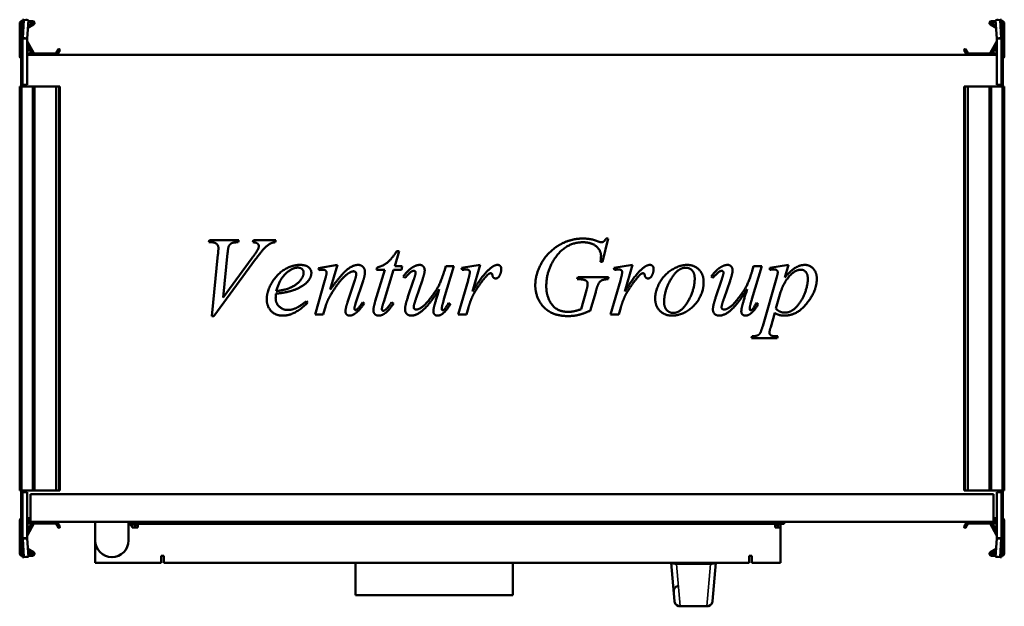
# Model space of a CAD drawing. Header units: millimetres. Extents: x 154 to 686, y 139 to 455.
import ezdxf

# ---------------------------------------------------------------- set-up
doc = ezdxf.new("R2010")
doc.units = ezdxf.units.MM
doc.header["$LTSCALE"] = 2
doc.layers.add('Widoczne (ISO)', color=7, linetype='Continuous', lineweight=50)
doc.layers.add('Widoczne wąskie (ISO)', color=7, linetype='Continuous', lineweight=35)

msp = doc.modelspace()

# ---------------------------------------------------------------- linework, layer by layer
at = {"layer": 'Widoczne (ISO)'}
for p, q in [((154.2, 435.46), (154.2, 453.26)), ((155, 441.66), (155, 453.66)), ((155, 453.66), (155.8, 453.66)), ((155.4, 454.46), (155.8, 454.46)), ((155.8, 455.2), (155.8, 445.2)), ((155.81, 455.24), (156.42, 455.22)), ((156.42, 455.22), (155.81, 445.32)), ((156.42, 455.22), (158.91, 455.07)), ((157.51, 455.16), (158.3, 455.16)), ((158.3, 455.16), (158.3, 455.12)), ((158.3, 445.16), (158.91, 455.07)), ((161.7, 452.59), (158.65, 450.83)), ((158.71, 451.79), (161.3, 453.28)), ((161.2, 453.66), (158.82, 453.66)), ((158.87, 454.46), (161.2, 454.46)), ((678.3, 452.59), (681.35, 450.83)), ((681.29, 451.79), (678.7, 453.28)), ((681.13, 454.46), (678.8, 454.46)), ((678.8, 453.66), (681.18, 453.66)), ((683.58, 455.22), (681.09, 455.07)), ((681.09, 455.07), (681.7, 445.16)), ((681.7, 455.16), (681.7, 455.12)), ((681.7, 455.16), (682.49, 455.16)), ((683.58, 455.22), (684.19, 455.24)), ((684.19, 445.32), (683.58, 455.22)), ((684.2, 445.2), (684.2, 455.2)), ((684.6, 454.46), (684.2, 454.46)), ((685, 453.66), (684.2, 453.66)), ((685, 453.66), (685, 441.66)), ((685.8, 435.46), (685.8, 453.26)), ((155, 441.16), (155, 441.66)), ((155.8, 445.08), (155.8, 445.2)), ((157.2, 445.08), (155.8, 445.08)), ((155.8, 445.08), (155.8, 420.16)), ((155.81, 445.32), (157.2, 445.23)), ((157.2, 445.23), (158.3, 445.16)), ((158.3, 445.08), (157.2, 445.08)), ((158.3, 445.08), (158.3, 445.12)), ((158.3, 420.17), (158.3, 445.08)), ((161.19, 436.76), (158.3, 441.76)), ((158.33, 443.31), (161.88, 437.16)), ((681.67, 443.31), (678.12, 437.16)), ((678.81, 436.76), (681.7, 441.76)), ((681.7, 445.16), (682.8, 445.23)), ((681.7, 445.08), (681.7, 445.12)), ((682.8, 445.08), (681.7, 445.08)), ((681.7, 445.08), (681.7, 420.17)), ((682.8, 445.23), (684.19, 445.32)), ((684.2, 445.08), (682.8, 445.08)), ((684.2, 445.08), (684.2, 445.2)), ((684.2, 420.16), (684.2, 445.08)), ((685, 441.66), (685, 441.16)), ((155, 438.95), (155, 441.16)), ((155, 441.16), (155.8, 441.16)), ((155.8, 441.15), (155, 438.95)), ((155, 438.07), (155, 438.95)), ((155, 438.07), (155.35, 437.94)), ((155, 436.86), (155, 436.26)), ((155, 436.26), (155.14, 436.26)), ((155, 434.26), (155, 436.26)), ((155.22, 437.06), (155.2, 437.06)), ((158.3, 438.66), (159.4, 438.66)), ((159.4, 437.06), (158.3, 437.06)), ((158.3, 436.26), (681.7, 436.26)), ((162.06, 437.06), (173.78, 437.06)), ((173.95, 437.16), (175.18, 439.28)), ((175.87, 438.88), (174.64, 436.76)), ((175.45, 439.36), (175.8, 439.16)), ((664.13, 438.88), (665.36, 436.76)), ((664.55, 439.36), (664.2, 439.16)), ((666.05, 437.16), (664.82, 439.28)), ((677.94, 437.06), (666.22, 437.06)), ((681.7, 438.66), (680.6, 438.66)), ((680.6, 437.06), (681.7, 437.06)), ((685, 441.16), (684.2, 441.16)), ((684.2, 441.15), (685, 438.95)), ((685, 438.07), (684.65, 437.94)), ((684.78, 437.06), (684.8, 437.06)), ((684.86, 436.26), (685, 436.26)), ((685, 441.16), (685, 438.95)), ((685, 438.95), (685, 438.07)), ((685, 436.86), (685, 436.26)), ((685, 436.26), (685, 434.26)), ((155, 428.09), (155, 434.26)), ((685, 434.26), (685, 428.09)), ((155, 422.98), (155, 428.09)), ((685, 428.09), (685, 422.98)), ((155, 420.66), (155, 422.98)), ((155, 420.16), (155, 420.66)), ((155, 420.66), (155.8, 420.66)), ((155, 420.16), (155, 419.26)), ((155, 420.16), (155.8, 420.16)), ((155.8, 420.16), (157.5, 420.16)), ((157.5, 420.17), (157.5, 420.16)), ((158.3, 420.17), (157.5, 420.17)), ((157.5, 420.16), (157.5, 419.26)), ((682.5, 420.17), (681.7, 420.17)), ((682.5, 420.16), (682.5, 420.17)), ((682.5, 419.26), (682.5, 420.16)), ((682.5, 420.16), (684.2, 420.16)), ((685, 420.66), (684.2, 420.66)), ((685, 420.16), (684.2, 420.16)), ((685, 422.98), (685, 420.66)), ((685, 420.66), (685, 420.16)), ((685, 419.26), (685, 420.16)), ((155.4, 419.26), (154.2, 419.26)), ((154.2, 419.26), (154.2, 201.26)), ((155.4, 419.26), (161.2, 419.26)), ((162.2, 419.26), (161.2, 419.26)), ((162.2, 419.26), (173.78, 419.26)), ((162.2, 419.26), (162.2, 201.26)), ((173.78, 419.26), (173.95, 419.26)), ((173.95, 419.26), (175.18, 419.26)), ((175.45, 419.26), (175.18, 419.26)), ((175.45, 419.26), (175.8, 419.26)), ((175.9, 419.26), (175.8, 419.26)), ((175.9, 419.26), (175.9, 201.26)), ((664.1, 419.26), (664.2, 419.26)), ((664.1, 201.26), (664.1, 419.26)), ((664.55, 419.26), (664.2, 419.26)), ((664.55, 419.26), (664.82, 419.26)), ((666.05, 419.26), (664.82, 419.26)), ((666.22, 419.26), (666.05, 419.26)), ((677.8, 419.26), (666.22, 419.26)), ((677.8, 419.26), (678.8, 419.26)), ((677.8, 201.26), (677.8, 419.26)), ((684.6, 419.26), (678.8, 419.26)), ((684.6, 419.26), (685.8, 419.26)), ((685.8, 201.26), (685.8, 419.26)), ((256.32, 335.17), (256.62, 336.25)), ((257.4, 335.17), (256.32, 335.17)), ((256.62, 336.25), (272.43, 336.25)), ((272.43, 336.25), (272.11, 335.17)), ((280.11, 335.17), (280.47, 336.25)), ((280.47, 336.25), (292.47, 336.25)), ((292.47, 336.25), (292.17, 335.17)), ((471.85, 337.17), (468.87, 324.55)), ((470.77, 337.17), (471.85, 337.17)), ((359.07, 330.31), (356.68, 322.27)), ((357.76, 330.31), (359.07, 330.31)), ((257.96, 295.34), (261.26, 328.64)), ((281.55, 325.96), (259.04, 295.34)), ((266.45, 329.23), (264.07, 305.37)), ((264.07, 305.37), (279.69, 326.68)), ((468.87, 324.55), (467.79, 324.55)), ((315.57, 321.12), (325.74, 322.95)), ((315.83, 320.04), (315.57, 321.12)), ((316.91, 320.21), (315.83, 320.04)), ((325.74, 322.95), (321.91, 309.65)), ((346.19, 303.31), (351.36, 320.37)), ((346.85, 320.37), (347.14, 321.55)), ((351.36, 320.37), (346.85, 320.37)), ((356.09, 320.37), (350.74, 303.02)), ((360.28, 320.37), (356.09, 320.37)), ((356.68, 322.27), (360.77, 322.27)), ((360.77, 322.27), (360.28, 320.37)), ((388.68, 322.27), (383.28, 304.42)), ((383.51, 319.81), (384.2, 322.27)), ((384.2, 322.27), (388.68, 322.27)), ((392.73, 321.32), (402.83, 322.95)), ((393.12, 320.24), (392.73, 321.32)), ((402.83, 322.95), (398.71, 308.61)), ((474.98, 321.32), (485.08, 322.95)), ((475.38, 320.24), (474.98, 321.32)), ((485.08, 322.95), (480.96, 308.61)), ((554.92, 322.27), (549.53, 304.42)), ((549.75, 319.81), (550.44, 322.27)), ((550.44, 322.27), (554.92, 322.27)), ((559.23, 321.45), (569.3, 322.95)), ((559.23, 320.31), (559.23, 321.45)), ((569.3, 322.95), (567.34, 316.15)), ((313.64, 296.25), (318.97, 314.75)), ((331.23, 302.85), (335.15, 314.72)), ((339.66, 314.42), (335.57, 302.1)), ((362.21, 315.99), (361.29, 316.64)), ((363.81, 305.66), (366.88, 314.78)), ((371.49, 314.36), (368.25, 304.95)), ((391, 296.25), (396.26, 314.59)), ((455.25, 315.21), (455.57, 316.35)), ((456.06, 315.21), (455.25, 315.21)), ((455.57, 316.35), (472.17, 316.35)), ((472.17, 316.35), (471.88, 315.21)), ((473.25, 296.25), (478.51, 314.59)), ((528.45, 315.99), (527.53, 316.64)), ((530.05, 305.66), (533.12, 314.78)), ((537.73, 314.36), (534.49, 304.95)), ((555.34, 289.95), (562.79, 315.8)), ((457.3, 299.03), (460.21, 309.32)), ((309, 303.34), (309.59, 302.49)), ((465.18, 308.31), (462.24, 298.21)), ((565.05, 308.18), (562.53, 299.36)), ((319.49, 301.12), (318.06, 296.25)), ((339.3, 302.69), (340.21, 302.14)), ((355.02, 302.79), (356, 302.07)), ((385.8, 302.46), (386.68, 301.78)), ((396.45, 299.98), (395.51, 296.25)), ((478.71, 299.98), (477.76, 296.25)), ((552.04, 302.46), (552.92, 301.78)), ((259.04, 295.34), (257.96, 295.34)), ((318.06, 296.25), (313.64, 296.25)), ((395.51, 296.25), (391, 296.25)), ((477.76, 296.25), (473.25, 296.25)), ((561.85, 297), (559.66, 289.39)), ((549.33, 283.34), (549.62, 284.42)), ((563.22, 283.34), (549.33, 283.34)), ((563.51, 284.42), (563.22, 283.34)), ((155.4, 201.26), (154.2, 201.26)), ((155, 201.26), (155, 200.36)), ((155, 199.86), (155, 200.36)), ((155, 200.36), (155.8, 200.36)), ((155, 197.53), (155, 199.86)), ((155, 199.86), (155.8, 199.86)), ((155, 192.42), (155, 197.53)), ((155.4, 201.26), (161.2, 201.26)), ((157.5, 200.36), (155.8, 200.36)), ((155.8, 200.36), (155.8, 175.43)), ((157.5, 201.26), (157.5, 200.36)), ((157.5, 200.36), (157.5, 200.35)), ((157.5, 200.35), (158.3, 200.35)), ((158.3, 175.43), (158.3, 200.35)), ((160, 199.26), (680, 199.26)), ((160, 199.26), (160, 184.26)), ((162.2, 201.26), (161.2, 201.26)), ((162.2, 201.26), (173.78, 201.26)), ((173.78, 201.26), (173.95, 201.26)), ((173.95, 201.26), (175.18, 201.26)), ((175.45, 201.26), (175.18, 201.26)), ((175.45, 201.26), (175.8, 201.26)), ((175.9, 201.26), (175.8, 201.26)), ((664.1, 201.26), (664.2, 201.26)), ((664.55, 201.26), (664.2, 201.26)), ((664.55, 201.26), (664.82, 201.26)), ((666.05, 201.26), (664.82, 201.26)), ((666.22, 201.26), (666.05, 201.26)), ((677.8, 201.26), (666.22, 201.26)), ((677.8, 201.26), (678.8, 201.26)), ((684.6, 201.26), (678.8, 201.26)), ((680, 184.26), (680, 199.26)), ((681.7, 200.35), (681.7, 175.43)), ((681.7, 200.35), (682.5, 200.35)), ((682.5, 200.36), (682.5, 201.26)), ((682.5, 200.35), (682.5, 200.36)), ((684.2, 200.36), (682.5, 200.36)), ((685, 200.36), (684.2, 200.36)), ((684.2, 175.43), (684.2, 200.36)), ((685, 199.86), (684.2, 199.86)), ((684.6, 201.26), (685.8, 201.26)), ((685, 200.36), (685, 201.26)), ((685, 200.36), (685, 199.86)), ((685, 199.86), (685, 197.53)), ((685, 197.53), (685, 192.42)), ((155, 186.26), (155, 192.42)), ((685, 192.42), (685, 186.26)), ((155.06, 186.26), (155, 186.26)), ((160, 186.26), (158.3, 186.26)), ((681.7, 186.26), (680, 186.26)), ((685, 186.26), (684.94, 186.26)), ((154.2, 185.06), (154.2, 167.26)), ((155, 185.26), (155.09, 185.26)), ((155, 185.26), (155, 184.26)), ((155.14, 184.26), (155, 184.26)), ((155, 183.66), (155, 184.26)), ((155, 182.45), (155.35, 182.57)), ((155, 181.56), (155, 182.45)), ((155, 179.36), (155, 181.56)), ((155.8, 179.37), (155, 181.56)), ((155.22, 183.46), (155.2, 183.46)), ((160, 186.06), (158.3, 186.06)), ((158.3, 185.26), (160, 185.26)), ((160, 184.26), (158.3, 184.26)), ((161.19, 183.76), (158.3, 178.75)), ((159.4, 183.46), (158.3, 183.46)), ((158.3, 181.86), (159.4, 181.86)), ((158.33, 177.2), (161.88, 183.36)), ((680, 184.26), (160, 184.26)), ((162.06, 183.46), (173.78, 183.46)), ((173.95, 183.36), (175.18, 181.23)), ((175.87, 181.63), (174.64, 183.76)), ((175.45, 181.16), (175.8, 181.36)), ((195, 184.26), (195, 182.26)), ((195, 174.26), (195, 182.26)), ((213, 182.26), (213, 184.26)), ((567, 183.26), (213, 183.26)), ((213, 182.26), (213, 174.26)), ((215, 181.26), (215, 183.26)), ((215, 181.26), (218, 181.26)), ((218, 182.76), (216.5, 182.76)), ((216.5, 182.76), (216.5, 181.26)), ((218, 181.26), (218, 183.26)), ((562, 183.26), (562, 181.26)), ((562, 182.76), (563.5, 182.76)), ((562, 181.26), (565, 181.26)), ((563.5, 181.26), (563.5, 182.76)), ((565, 181.26), (565, 183.26)), ((565, 162.26), (565, 181.26)), ((567, 183.26), (567, 184.26)), ((664.13, 181.63), (665.36, 183.76)), ((664.55, 181.16), (664.2, 181.36)), ((666.05, 183.36), (664.82, 181.23)), ((677.94, 183.46), (666.22, 183.46)), ((681.67, 177.2), (678.12, 183.36)), ((678.81, 183.76), (681.7, 178.75)), ((680, 186.06), (681.7, 186.06)), ((680, 185.26), (681.7, 185.26)), ((681.7, 184.26), (680, 184.26)), ((680.6, 183.46), (681.7, 183.46)), ((681.7, 181.86), (680.6, 181.86)), ((684.2, 179.37), (685, 181.56)), ((685, 182.45), (684.65, 182.57)), ((684.78, 183.46), (684.8, 183.46)), ((685, 184.26), (684.86, 184.26)), ((684.91, 185.26), (685, 185.26)), ((685, 184.26), (685, 185.26)), ((685, 183.66), (685, 184.26)), ((685, 182.45), (685, 181.56)), ((685, 181.56), (685, 179.36)), ((685.8, 185.06), (685.8, 167.26)), ((155, 178.86), (155, 179.36)), ((155, 179.36), (155.8, 179.36)), ((155, 166.86), (155, 178.86)), ((155.8, 175.43), (157.2, 175.43)), ((155.8, 175.43), (155.8, 175.31)), ((157.2, 175.43), (158.3, 175.43)), ((158.3, 175.43), (158.3, 175.39)), ((681.7, 175.43), (681.7, 175.39)), ((681.7, 175.43), (682.8, 175.43)), ((682.8, 175.43), (684.2, 175.43)), ((685, 179.36), (684.2, 179.36)), ((684.2, 175.43), (684.2, 175.31)), ((685, 179.36), (685, 178.86)), ((685, 178.86), (685, 166.86)), ((155.8, 175.31), (155.8, 165.31)), ((157.2, 175.28), (155.81, 175.2)), ((155.81, 175.2), (156.42, 165.29)), ((158.3, 175.35), (157.2, 175.28)), ((158.91, 165.44), (158.3, 175.35)), ((195, 162.26), (195, 174.26)), ((681.7, 175.35), (681.09, 165.44)), ((682.8, 175.28), (681.7, 175.35)), ((684.19, 175.2), (682.8, 175.28)), ((683.58, 165.29), (684.19, 175.2)), ((684.2, 165.31), (684.2, 175.31)), ((155, 166.86), (155.8, 166.86)), ((155.4, 166.06), (155.8, 166.06)), ((156.42, 165.29), (155.81, 165.27)), ((156.42, 165.29), (158.91, 165.44)), ((158.3, 165.36), (157.51, 165.36)), ((158.3, 165.36), (158.3, 165.39)), ((161.7, 167.92), (158.65, 169.68)), ((158.71, 168.72), (161.3, 167.23)), ((161.2, 166.86), (158.82, 166.86)), ((158.87, 166.06), (161.2, 166.06)), ((230.5, 162.26), (230.5, 166.01)), ((230.5, 166.01), (232, 166.01)), ((232, 166.01), (232, 165.26)), ((232, 165.26), (232, 162.26)), ((548, 165.26), (548, 166.01)), ((548, 166.01), (549.5, 166.01)), ((548, 165.26), (548, 162.26)), ((549.5, 166.01), (549.5, 162.26)), ((678.3, 167.92), (681.35, 169.68)), ((681.29, 168.72), (678.7, 167.23)), ((678.8, 166.86), (681.18, 166.86)), ((681.13, 166.06), (678.8, 166.06)), ((683.58, 165.29), (681.09, 165.44)), ((681.7, 165.36), (681.7, 165.39)), ((682.49, 165.36), (681.7, 165.36)), ((684.19, 165.27), (683.58, 165.29)), ((685, 166.86), (684.2, 166.86)), ((684.6, 166.06), (684.2, 166.06)), ((230.5, 162.26), (195, 162.26)), ((232, 162.26), (548, 162.26)), ((335.5, 162.26), (335.5, 144.76)), ((420.5, 162.26), (420.5, 144.76)), ((507.75, 141.48), (505.86, 162.26)), ((530.14, 162.26), (528.25, 141.48)), ((565, 162.26), (549.5, 162.26)), ((420.5, 144.76), (335.5, 144.76)), ((507.3, 146.49), (507.2, 147.61)), ((525.26, 138.76), (510.74, 138.76))]:
    msp.add_line(p, q, dxfattribs=at)
for centre, radius, start, end in [((155.4, 453.26), 1.2, 90, 180), ((161.2, 453.46), 1, 300, 90), ((161.2, 453.46), 0.2, 300, 90), ((678.8, 453.46), 1, 90, 240), ((678.8, 453.46), 0.2, 90, 240), ((684.6, 453.26), 1.2, 0, 90), ((158.5, 443.41), 0.2, 180, 210), ((681.5, 443.41), 0.2, 330, 0), ((155.2, 436.86), 0.2, 90, 180), ((159.4, 437.86), 0.8, 270, 90), ((162.06, 437.26), 1, 210, 270), ((162.06, 437.26), 0.2, 210, 270), ((173.78, 437.26), 0.2, 270, 330), ((173.78, 437.26), 1, 270, 330), ((175.35, 439.18), 0.2, 60, 150), ((175.7, 438.98), 0.2, 330, 60), ((664.3, 438.98), 0.2, 120, 210), ((664.65, 439.18), 0.2, 30, 120), ((666.22, 437.26), 1, 210, 270), ((666.22, 437.26), 0.2, 210, 270), ((677.94, 437.26), 0.2, 270, 330), ((677.94, 437.26), 1, 270, 330), ((680.6, 437.86), 0.8, 90, 270), ((684.8, 436.86), 0.2, 0, 90), ((155.2, 435.46), 1, 180, 258.463), ((684.8, 435.46), 1, 281.537, 0), ((155.2, 185.06), 1, 97.7959, 180), ((155.2, 183.66), 0.2, 180, 270), ((159.4, 182.66), 0.8, 270, 90), ((162.06, 183.26), 1, 90, 150), ((162.06, 183.26), 0.2, 90, 150), ((173.78, 183.26), 1, 30, 90), ((173.78, 183.26), 0.2, 30, 90), ((175.35, 181.33), 0.2, 210, 300), ((175.7, 181.53), 0.2, 300, 30), ((212.17, 180.26), 3, 19.4712, 73.9699), ((664.3, 181.53), 0.2, 150, 240), ((664.65, 181.33), 0.2, 240, 330), ((666.22, 183.26), 1, 90, 150), ((666.22, 183.26), 0.2, 90, 150), ((677.94, 183.26), 1, 30, 90), ((677.94, 183.26), 0.2, 30, 90), ((680.6, 182.66), 0.8, 90, 270), ((684.8, 183.66), 0.2, 270, 0), ((684.8, 185.06), 1, 0, 82.2048), ((158.5, 177.1), 0.2, 150, 180), ((681.5, 177.1), 0.2, 0, 30), ((204, 174.26), 9, 180, 0), ((155.4, 167.26), 1.2, 180, 270), ((161.2, 167.06), 1, 270, 60), ((161.2, 167.06), 0.2, 270, 60), ((678.8, 167.06), 1, 120, 270), ((678.8, 167.06), 0.2, 120, 270), ((684.6, 167.26), 1.2, 270, 0), ((510.74, 141.76), 3, 185.1944, 199.4712), ((510.74, 141.76), 3, 199.4712, 270), ((525.26, 141.76), 3, 270, 340.5288), ((525.26, 141.76), 3, 340.5288, 354.8056)]:
    msp.add_arc(centre, radius, start, end, dxfattribs=at)
for points, degree in [([(155.81, 455.24), (155.81, 455.23), (155.8, 455.21), (155.8, 455.2)], 3), ([(158.3, 455.12), (158.3, 455.12), (158.3, 455.11), (158.3, 455.11)], 3), ([(681.7, 455.11), (681.7, 455.11), (681.7, 455.12), (681.7, 455.12)], 3), ([(684.2, 455.2), (684.2, 455.21), (684.19, 455.23), (684.19, 455.24)], 3), ([(155.8, 445.2), (155.8, 445.24), (155.81, 445.28), (155.81, 445.32)], 3), ([(158.3, 445.16), (158.3, 445.15), (158.3, 445.14), (158.3, 445.12)], 3), ([(681.7, 445.12), (681.7, 445.14), (681.7, 445.15), (681.7, 445.16)], 3), ([(684.19, 445.32), (684.19, 445.28), (684.2, 445.24), (684.2, 445.2)], 3), ([(261.49, 332.07), (261.49, 333.41), (259.53, 335.17), (257.4, 335.17)], 2), ([(272.11, 335.17), (269.53, 335.14), (267.63, 334.13), (267.04, 332.92)], 2), ([(283.32, 333.08), (283.32, 333.87), (281.98, 335.04), (280.11, 335.17)], 2), ([(292.17, 335.17), (290.74, 335.04), (289.89, 334.62)], 2), ([(458.35, 335.17), (449.07, 335.17), (443.19, 326.58)], 2), ([(447.27, 334.62), (452.57, 337.17), (458.35, 337.17)], 2), ([(458.35, 337.17), (462.63, 337.17), (466.13, 335.73)], 2), ([(468.06, 327.82), (468.06, 330.73), (462.89, 335.17), (458.35, 335.17)], 2), ([(466.13, 335.73), (467.53, 335.17), (468.19, 335.17)], 2), ([(468.19, 335.17), (468.91, 335.17), (469.95, 335.86), (470.77, 337.17)], 2), ([(261.26, 328.64), (261.49, 331.19), (261.49, 332.07)], 2), ([(267.04, 332.92), (266.75, 332.27), (266.45, 329.23)], 2), ([(279.69, 326.68), (282.24, 330.14), (282.89, 331.48)], 2), ([(289.89, 334.62), (288.25, 333.83), (285.05, 330.73), (281.55, 325.96)], 2), ([(282.89, 331.48), (283.32, 332.4), (283.32, 333.08)], 2), ([(347.14, 321.55), (350.41, 322.43), (354.92, 325.96), (357.76, 330.31)], 2), ([(432.57, 311.74), (432.57, 316.94), (436.91, 326.29), (443.45, 332.76), (447.27, 334.62)], 2), ([(443.19, 326.58), (438.51, 319.78), (438.51, 311.35)], 2), ([(467.79, 324.55), (468.06, 326.78), (468.06, 327.82)], 2), ([(287.57, 304.26), (287.57, 308.67), (292.99, 317.85), (301.19, 322.95), (305.54, 322.95)], 2), ([(304.43, 321.48), (301.32, 321.48), (294.4, 315.08), (292.76, 308.83)], 2), ([(307.5, 318.7), (307.5, 319.95), (305.9, 321.48), (304.43, 321.48)], 2), ([(305.54, 322.95), (308.68, 322.95), (311.68, 320.4), (311.68, 318.67)], 2), ([(318.12, 320.34), (317.79, 320.34), (316.91, 320.21)], 2), ([(319.92, 318.74), (319.92, 319.36), (318.87, 320.34), (318.12, 320.34)], 2), ([(321.91, 309.65), (327.79, 317.79), (334.07, 322.95), (336.98, 322.95)], 2), ([(334.46, 319.49), (333.58, 319.49), (332.3, 318.77)], 2), ([(335.9, 318.15), (335.9, 318.74), (335.05, 319.49), (334.46, 319.49)], 2), ([(336.98, 322.95), (338.55, 322.95), (340.6, 320.8), (340.6, 319.1)], 2), ([(340.6, 319.1), (340.6, 317.33), (339.66, 314.42)], 2), ([(361.29, 316.64), (363.71, 320.08), (366.39, 321.68)], 2), ([(367.04, 319.72), (366.29, 319.72), (364.82, 318.83), (362.21, 315.99)], 2), ([(366.39, 321.68), (368.45, 322.95), (370.18, 322.95)], 2), ([(367.99, 318.87), (367.99, 319.19), (367.4, 319.72), (367.04, 319.72)], 2), ([(368.32, 298.87), (369.33, 298.87), (372.6, 300.8), (378.02, 307.53), (381.55, 313.41), (383.51, 319.81)], 2), ([(370.18, 322.95), (371.36, 322.95), (372.86, 321.29), (372.86, 320.01)], 2), ([(372.86, 320.01), (372.86, 318.41), (371.49, 314.36)], 2), ([(395.28, 320.5), (394.69, 320.5), (393.12, 320.24)], 2), ([(396.78, 320.04), (396.19, 320.5), (395.28, 320.5)], 2), ([(396.26, 314.59), (397.21, 317.79), (397.21, 319.13)], 2), ([(397.21, 319.13), (397.21, 319.68), (396.78, 320.04)], 2), ([(398.71, 308.61), (403.94, 317.43), (408.15, 320.96)], 2), ([(408.15, 320.96), (410.57, 322.95), (412.08, 322.95)], 2), ([(412.08, 322.95), (413.06, 322.95), (414.2, 321.81), (414.2, 320.7)], 2), ([(414.2, 320.7), (414.2, 318.77), (413.19, 317)], 2), ([(477.53, 320.5), (476.94, 320.5), (475.38, 320.24)], 2), ([(479.04, 320.04), (478.45, 320.5), (477.53, 320.5)], 2), ([(478.51, 314.59), (479.46, 317.79), (479.46, 319.13)], 2), ([(479.46, 319.13), (479.46, 319.68), (479.04, 320.04)], 2), ([(480.96, 308.61), (486.19, 317.43), (490.41, 320.96)], 2), ([(490.41, 320.96), (492.83, 322.95), (494.33, 322.95)], 2), ([(494.33, 322.95), (495.31, 322.95), (496.45, 321.81), (496.45, 320.7)], 2), ([(496.45, 320.7), (496.45, 318.77), (495.44, 317)], 2), ([(497.3, 304.81), (497.3, 309.16), (502.3, 317.89), (510.64, 322.95), (514.53, 322.95)], 2), ([(513.81, 321.42), (509.46, 321.42), (502.14, 309), (502.14, 302.89)], 2), ([(518.64, 315.76), (518.64, 318.51), (515.96, 321.42), (513.81, 321.42)], 2), ([(514.53, 322.95), (518.45, 322.95), (523.48, 317.82), (523.48, 313.74)], 2), ([(527.53, 316.64), (529.95, 320.08), (532.63, 321.68)], 2), ([(533.28, 319.72), (532.53, 319.72), (531.06, 318.83), (528.45, 315.99)], 2), ([(532.63, 321.68), (534.69, 322.95), (536.42, 322.95)], 2), ([(534.23, 318.87), (534.23, 319.19), (533.64, 319.72), (533.28, 319.72)], 2), ([(534.56, 298.87), (535.57, 298.87), (538.84, 300.8), (544.26, 307.53), (547.79, 313.41), (549.75, 319.81)], 2), ([(536.42, 322.95), (537.6, 322.95), (539.1, 321.29), (539.1, 320.01)], 2), ([(539.1, 320.01), (539.1, 318.41), (537.73, 314.36)], 2), ([(561.62, 320.5), (560.77, 320.5), (559.23, 320.31)], 2), ([(563.48, 318.83), (563.48, 319.62), (562.57, 320.5), (561.62, 320.5)], 2), ([(576.06, 320.37), (572.83, 320.37), (566.49, 313.08), (565.05, 308.18)], 2), ([(567.34, 316.15), (570.54, 319.95), (575.57, 322.95), (578.22, 322.95)], 2), ([(579.72, 315.5), (579.72, 317.85), (577.53, 320.37), (576.06, 320.37)], 2), ([(578.22, 322.95), (580.83, 322.95), (584.56, 318.8), (584.56, 315.47)], 2), ([(300.05, 310.53), (303.77, 312.17), (307.5, 316.68), (307.5, 318.7)], 2), ([(309.69, 314), (307.08, 311.09), (302.01, 309.29)], 2), ([(311.68, 318.67), (311.68, 316.22), (309.69, 314)], 2), ([(318.97, 314.75), (319.92, 318.05), (319.92, 318.74)], 2), ([(332.3, 318.77), (329.95, 317.46), (324.85, 311.35), (322.01, 306.61)], 2), ([(335.15, 314.72), (335.9, 316.94), (335.9, 318.15)], 2), ([(366.88, 314.78), (367.99, 318.05), (367.99, 318.87)], 2), ([(405.31, 315.89), (402.86, 313.02), (399.98, 308.41)], 2), ([(407.63, 318.21), (406.85, 317.79), (405.31, 315.89)], 2), ([(408.58, 318.44), (408.06, 318.44), (407.63, 318.21)], 2), ([(409.13, 318.21), (408.91, 318.44), (408.58, 318.44)], 2), ([(409.4, 317.46), (409.33, 318.02), (409.13, 318.21)], 2), ([(411.16, 315.66), (410.47, 315.66), (409.53, 316.55), (409.4, 317.46)], 2), ([(413.19, 317), (412.5, 315.66), (411.16, 315.66)], 2), ([(460.08, 314.36), (458.84, 315.21), (456.06, 315.21)], 2), ([(460.83, 312.72), (460.83, 313.8), (460.08, 314.36)], 2), ([(471.88, 315.21), (469.59, 315.17), (467.53, 314.16), (466.78, 312.95)], 2), ([(487.57, 315.89), (485.11, 313.02), (482.24, 308.41)], 2), ([(489.89, 318.21), (489.1, 317.79), (487.57, 315.89)], 2), ([(490.83, 318.44), (490.31, 318.44), (489.89, 318.21)], 2), ([(491.39, 318.21), (491.16, 318.44), (490.83, 318.44)], 2), ([(491.65, 317.46), (491.58, 318.02), (491.39, 318.21)], 2), ([(493.42, 315.66), (492.73, 315.66), (491.78, 316.55), (491.65, 317.46)], 2), ([(495.44, 317), (494.75, 315.66), (493.42, 315.66)], 2), ([(523.48, 313.74), (523.48, 309.29), (518.77, 300.63), (510.41, 295.57), (506.45, 295.57)], 2), ([(507.14, 297.04), (511.32, 297.04), (518.64, 309.39), (518.64, 315.76)], 2), ([(533.12, 314.78), (534.23, 318.05), (534.23, 318.87)], 2), ([(562.79, 315.8), (563.48, 318.25), (563.48, 318.83)], 2), ([(584.56, 315.47), (584.56, 308.97), (574, 295.57), (567.01, 295.57)], 2), ([(567.5, 297.2), (569.07, 297.2), (572.27, 298.9), (575.34, 302.27), (577.79, 306.64), (579.72, 312.59), (579.72, 315.5)], 2), ([(302.01, 309.29), (298.64, 308.08), (292.57, 307.4)], 2), ([(292.76, 308.83), (297.24, 309.32), (300.05, 310.53)], 2), ([(380.74, 309.88), (375.54, 301.68), (368.51, 295.57), (365.57, 295.57)], 2), ([(377.96, 300.53), (378.45, 302.56), (380.74, 309.88)], 2), ([(399.98, 308.41), (398.74, 306.45), (397.86, 304)], 2), ([(450.47, 295.34), (444.17, 295.34), (436.32, 300.08), (432.57, 307.89), (432.57, 311.74)], 2), ([(438.51, 311.35), (438.51, 305.76), (444.33, 297.63), (450.41, 297.63)], 2), ([(460.21, 309.32), (460.83, 311.45), (460.83, 312.72)], 2), ([(466.78, 312.95), (466.29, 312.17), (465.18, 308.31)], 2), ([(482.24, 308.41), (481, 306.45), (480.11, 304)], 2), ([(546.98, 309.88), (541.78, 301.68), (534.75, 295.57), (531.81, 295.57)], 2), ([(544.2, 300.53), (544.69, 302.56), (546.98, 309.88)], 2), ([(296.26, 295.57), (291.94, 295.57), (287.57, 300.99), (287.57, 304.26)], 2), ([(292.57, 307.4), (292.4, 305.93), (292.4, 304.95)], 2), ([(292.4, 304.95), (292.4, 302.33), (296.19, 298.64), (298.91, 298.64)], 2), ([(298.91, 298.64), (301.06, 298.64), (305.05, 300.37), (309, 303.34)], 2), ([(322.01, 306.61), (320.51, 304.1), (319.49, 301.12)], 2), ([(345.18, 298.44), (345.18, 300.04), (346.19, 303.31)], 2), ([(350.74, 303.02), (349.75, 300.04), (349.75, 299.16)], 2), ([(362.24, 298.87), (362.24, 301.09), (363.81, 305.66)], 2), ([(368.25, 304.95), (366.91, 301.12), (366.91, 300.11)], 2), ([(383.28, 304.42), (382.08, 300.44), (382.08, 299.39)], 2), ([(397.86, 304), (396.62, 300.66), (396.45, 299.98)], 2), ([(480.11, 304), (478.87, 300.66), (478.71, 299.98)], 2), ([(506.45, 295.57), (502.4, 295.57), (497.3, 300.73), (497.3, 304.81)], 2), ([(528.48, 298.87), (528.48, 301.09), (530.05, 305.66)], 2), ([(534.49, 304.95), (533.15, 301.12), (533.15, 300.11)], 2), ([(549.53, 304.42), (548.32, 300.44), (548.32, 299.39)], 2), ([(309.59, 302.49), (302.6, 295.57), (296.26, 295.57)], 2), ([(330.08, 297.98), (330.08, 299.42), (331.23, 302.85)], 2), ([(332.37, 295.57), (331.32, 295.57), (330.08, 296.87), (330.08, 297.98)], 2), ([(335.57, 302.1), (334.89, 299.98), (334.89, 299.52)], 2), ([(334.89, 299.52), (334.89, 299.13), (335.31, 298.57), (335.54, 298.57)], 2), ([(340.21, 302.14), (337.6, 298.28), (335.28, 296.68)], 2), ([(335.54, 298.57), (335.83, 298.57), (336.29, 298.93)], 2), ([(336.29, 298.93), (337.66, 300.14), (339.3, 302.69)], 2), ([(347.99, 295.57), (346.75, 295.57), (345.18, 297.17), (345.18, 298.44)], 2), ([(349.75, 299.16), (349.75, 298.7), (350.18, 298.18), (350.47, 298.18)], 2), ([(350.47, 298.18), (351.13, 298.18), (352.21, 299.16)], 2), ([(356, 302.07), (353.45, 298.15), (351.13, 296.61)], 2), ([(352.21, 299.16), (352.83, 299.75), (355.02, 302.79)], 2), ([(365.57, 295.57), (364.17, 295.57), (362.24, 297.43), (362.24, 298.87)], 2), ([(366.91, 300.11), (366.91, 299.52), (367.66, 298.87), (368.32, 298.87)], 2), ([(377.57, 297.89), (377.57, 298.9), (377.96, 300.53)], 2), ([(379.75, 295.57), (378.77, 295.57), (377.57, 296.87), (377.57, 297.89)], 2), ([(382.08, 299.39), (382.08, 298.9), (382.37, 298.44), (382.63, 298.44)], 2), ([(386.68, 301.78), (384.66, 298.18), (382.5, 296.58)], 2), ([(382.63, 298.44), (383.02, 298.44), (383.94, 299.29), (385.8, 302.46)], 2), ([(450.41, 297.63), (451.91, 297.63), (454.59, 298.15), (457.3, 299.03)], 2), ([(462.24, 298.21), (458.19, 296.48), (453.22, 295.34), (450.47, 295.34)], 2), ([(502.14, 302.89), (502.14, 300.08), (504.98, 297.04), (507.14, 297.04)], 2), ([(531.81, 295.57), (530.41, 295.57), (528.48, 297.43), (528.48, 298.87)], 2), ([(533.15, 300.11), (533.15, 299.52), (533.91, 298.87), (534.56, 298.87)], 2), ([(543.81, 297.89), (543.81, 298.9), (544.2, 300.53)], 2), ([(546, 295.57), (545.02, 295.57), (543.81, 296.87), (543.81, 297.89)], 2), ([(548.32, 299.39), (548.32, 298.9), (548.61, 298.44), (548.87, 298.44)], 2), ([(552.92, 301.78), (550.9, 298.18), (548.74, 296.58)], 2), ([(548.87, 298.44), (549.26, 298.44), (550.18, 299.29), (552.04, 302.46)], 2), ([(562.53, 299.36), (564.36, 297.2), (567.5, 297.2)], 2), ([(335.28, 296.68), (333.64, 295.57), (332.37, 295.57)], 2), ([(351.13, 296.61), (349.59, 295.57), (347.99, 295.57)], 2), ([(382.5, 296.58), (381.09, 295.57), (379.75, 295.57)], 2), ([(548.74, 296.58), (547.34, 295.57), (546, 295.57)], 2), ([(567.01, 295.57), (565.54, 295.57), (563.25, 296.19), (561.85, 297)], 2), ([(549.62, 284.42), (552.37, 284.55), (554.3, 286.19), (555.34, 289.95)], 2), ([(559.66, 289.39), (559, 287.17), (559, 286.48)], 2), ([(559, 286.48), (559, 285.83), (559.69, 284.91), (561.23, 284.42), (563.51, 284.42)], 2), ([(155.81, 175.2), (155.81, 175.23), (155.8, 175.27), (155.8, 175.31)], 3), ([(158.3, 175.39), (158.3, 175.38), (158.3, 175.36), (158.3, 175.35)], 3), ([(681.7, 175.35), (681.7, 175.36), (681.7, 175.38), (681.7, 175.39)], 3), ([(684.2, 175.31), (684.2, 175.27), (684.19, 175.23), (684.19, 175.2)], 3), ([(155.8, 165.31), (155.8, 165.3), (155.81, 165.28), (155.81, 165.27)], 3), ([(158.3, 165.4), (158.3, 165.4), (158.3, 165.39), (158.3, 165.39)], 3), ([(681.7, 165.39), (681.7, 165.39), (681.7, 165.4), (681.7, 165.4)], 3), ([(684.19, 165.27), (684.19, 165.28), (684.2, 165.3), (684.2, 165.31)], 3)]:
    msp.add_open_spline(points, degree=degree, dxfattribs=at)
for points, knots in [([(155, 428.09), (155.02, 430.01), (155.03, 431.93), (155.05, 433.73), (155.06, 434.24), (155.07, 434.63), (155.07, 434.79), (155.11, 436.2), (155.22, 437.15), (155.35, 437.94)], [-1.95287, -1.95287, -1.95287, -1.95287, -0.854643, -0.854643, -0.82091, -0.82091, -0.798868, -0.798868, -0.619017, -0.619017, -0.619017, -0.619017]), ([(685, 428.09), (684.99, 429.45), (684.98, 430.7), (684.96, 432.51), (684.95, 433.25), (684.94, 434.02), (684.94, 434.34), (684.93, 434.7), (684.93, 434.87), (684.91, 435.3), (684.9, 435.56), (684.84, 436.51), (684.78, 437.19), (684.66, 437.89), (684.66, 437.91), (684.65, 437.94)], [0.4926398, 0.4926398, 0.4926398, 0.4926398, 0.5669172, 0.5669172, 0.6175904, 0.6175904, 0.6200707, 0.6200707, 0.6224298, 0.6224298, 0.6258618, 0.6258618, 0.63518, 0.63518, 0.6355201, 0.6355201, 0.6355201, 0.6355201]), ([(155.8, 434.25), (155.79, 434.25), (155.77, 434.25), (155.74, 434.24), (155.73, 434.24), (155.7, 434.23), (155.69, 434.22), (155.64, 434.18), (155.61, 434.13), (155.54, 433.96), (155.5, 433.81), (155.36, 433.15), (155.29, 432.33), (155.16, 430.24), (155.11, 428.87), (155.04, 426.03), (155.02, 424.45), (155, 422.98)], [-4.294451, -4.294451, -4.294451, -4.294451, -4.260976, -4.260976, -4.225754, -4.225754, -4.190018, -4.190018, -4.104754, -4.104754, -3.964207, -3.964207, -3.45937, -3.45937, -2.870368, -2.870368, -2.287369, -2.287369, -2.287369, -2.287369]), ([(684.2, 434.25), (684.21, 434.25), (684.23, 434.25), (684.25, 434.24), (684.26, 434.24), (684.28, 434.23), (684.28, 434.23), (684.32, 434.22), (684.34, 434.2), (684.4, 434.11), (684.43, 434.04), (684.5, 433.82), (684.54, 433.63), (684.65, 433), (684.7, 432.39), (684.82, 430.69), (684.87, 429.32), (684.95, 426.33), (684.98, 424.56), (685, 422.98)], [0.395755, 0.395755, 0.395755, 0.395755, 0.408065, 0.408065, 0.41657, 0.41657, 0.424022, 0.424022, 0.506629, 0.506629, 0.609066, 0.609066, 0.795832, 0.795832, 1.287097, 1.287097, 2.195023, 2.195023, 3.203538, 3.203538, 3.203538, 3.203538]), ([(155.8, 186.26), (155.79, 186.26), (155.77, 186.26), (155.75, 186.27), (155.74, 186.27), (155.72, 186.28), (155.72, 186.28), (155.68, 186.29), (155.66, 186.31), (155.6, 186.4), (155.57, 186.47), (155.5, 186.7), (155.46, 186.88), (155.35, 187.51), (155.3, 188.12), (155.18, 189.82), (155.13, 191.19), (155.05, 194.18), (155.02, 195.96), (155, 197.53)], [0.395755, 0.395755, 0.395755, 0.395755, 0.408065, 0.408065, 0.41657, 0.41657, 0.424022, 0.424022, 0.506629, 0.506629, 0.609066, 0.609066, 0.795832, 0.795832, 1.287097, 1.287097, 2.195023, 2.195023, 3.203538, 3.203538, 3.203538, 3.203538]), ([(684.2, 186.26), (684.21, 186.26), (684.23, 186.26), (684.26, 186.27), (684.27, 186.27), (684.3, 186.28), (684.31, 186.29), (684.36, 186.33), (684.39, 186.38), (684.46, 186.56), (684.5, 186.7), (684.64, 187.36), (684.71, 188.19), (684.84, 190.28), (684.89, 191.64), (684.96, 194.49), (684.98, 196.06), (685, 197.53)], [-4.294451, -4.294451, -4.294451, -4.294451, -4.260976, -4.260976, -4.225754, -4.225754, -4.190018, -4.190018, -4.104754, -4.104754, -3.964207, -3.964207, -3.45937, -3.45937, -2.870368, -2.870368, -2.287369, -2.287369, -2.287369, -2.287369]), ([(155, 192.42), (155.01, 191.06), (155.02, 189.81), (155.04, 188), (155.05, 187.26), (155.06, 186.49), (155.06, 186.18), (155.07, 185.82), (155.07, 185.64), (155.09, 185.21), (155.1, 184.95), (155.16, 184), (155.22, 183.33), (155.34, 182.62), (155.34, 182.6), (155.35, 182.57)], [0.4926398, 0.4926398, 0.4926398, 0.4926398, 0.5669172, 0.5669172, 0.6175904, 0.6175904, 0.6200707, 0.6200707, 0.6224298, 0.6224298, 0.6258618, 0.6258618, 0.63518, 0.63518, 0.6355201, 0.6355201, 0.6355201, 0.6355201]), ([(685, 192.42), (684.98, 190.5), (684.97, 188.59), (684.95, 186.78), (684.94, 186.27), (684.93, 185.88), (684.93, 185.72), (684.89, 184.32), (684.78, 183.36), (684.65, 182.57)], [-1.95287, -1.95287, -1.95287, -1.95287, -0.854643, -0.854643, -0.82091, -0.82091, -0.798868, -0.798868, -0.619017, -0.619017, -0.619017, -0.619017]), ([(509.82, 149.72), (509.67, 149.7), (509.52, 149.66), (509.07, 149.52), (508.78, 149.37), (508.26, 149), (508.03, 148.76), (507.66, 148.24), (507.51, 147.95), (507.33, 147.34), (507.28, 147.02), (507.29, 146.66), (507.29, 146.62), (507.29, 146.55), (507.29, 146.52), (507.3, 146.49), (507.3, 146.49), (507.3, 146.49), (507.3, 146.49), (507.3, 146.49), (507.3, 146.49), (507.3, 146.49), (507.3, 146.49), (507.3, 146.49), (507.3, 146.49), (507.3, 146.49), (507.3, 146.49), (507.3, 146.49), (507.3, 146.49), (507.3, 146.49), (507.3, 146.49), (507.3, 146.49), (507.3, 146.49), (507.3, 146.49), (507.3, 146.49), (507.3, 146.5), (507.29, 146.52), (507.28, 146.64), (507.27, 146.82), (507.23, 147.24), (507.21, 147.41), (507.2, 147.61), (507.2, 147.61), (507.2, 147.61)], [0.046743, 0.046743, 0.046743, 0.046743, 0.092716, 0.092716, 0.187541, 0.187541, 0.284719, 0.284719, 0.379239, 0.379239, 0.474736, 0.474736, 0.486585, 0.486585, 0.495471, 0.495471, 0.495887, 0.495887, 0.496173, 0.496173, 0.496209, 0.496209, 0.496227, 0.496227, 0.496246, 0.496246, 0.496264, 0.496264, 0.496408, 0.496408, 0.500985, 0.500985, 0.514719, 0.514719, 0.555922, 0.555922, 0.679563, 0.679563, 1.051392, 1.051392, 1.25167, 1.25167, 1.251741, 1.251741, 1.251741, 1.251741]), ([(509.82, 149.72), (509.67, 149.7), (509.52, 149.66), (509.07, 149.52), (508.78, 149.37), (508.26, 149), (508.03, 148.76), (507.66, 148.24), (507.51, 147.95), (507.33, 147.34), (507.28, 147.02), (507.29, 146.66), (507.29, 146.62), (507.29, 146.55), (507.29, 146.52), (507.3, 146.49), (507.3, 146.49), (507.3, 146.49), (507.3, 146.49), (507.3, 146.49), (507.3, 146.49), (507.3, 146.49), (507.3, 146.49), (507.3, 146.49), (507.3, 146.49), (507.3, 146.49), (507.3, 146.49), (507.3, 146.49), (507.3, 146.49), (507.3, 146.49)], [0.0467425, 0.0467425, 0.0467425, 0.0467425, 0.0927162, 0.0927162, 0.1875407, 0.1875407, 0.2847189, 0.2847189, 0.3792395, 0.3792395, 0.4747359, 0.4747359, 0.4865848, 0.4865848, 0.4954707, 0.4954707, 0.4958872, 0.4958872, 0.4961733, 0.4961733, 0.496209, 0.496209, 0.4962269, 0.4962269, 0.4962462, 0.4962462, 0.4962643, 0.4962643, 0.4963414, 0.4963414, 0.4963414, 0.4963414])]:
    msp.add_open_spline(points, degree=3, knots=knots, dxfattribs=at)
at = {"layer": 'Widoczne wąskie (ISO)'}
for p, q in [((155, 441.66), (155.8, 441.66)), ((685, 441.66), (684.2, 441.66)), ((155.4, 419.26), (155.4, 201.26)), ((161.2, 419.26), (161.2, 201.26)), ((173.78, 419.26), (173.78, 201.26)), ((173.95, 419.26), (173.95, 201.26)), ((175.18, 419.26), (175.18, 201.26)), ((175.45, 419.26), (175.45, 201.26)), ((175.8, 419.26), (175.8, 201.26)), ((664.2, 201.26), (664.2, 419.26)), ((664.55, 201.26), (664.55, 419.26)), ((664.82, 201.26), (664.82, 419.26)), ((666.05, 201.26), (666.05, 419.26)), ((666.22, 201.26), (666.22, 419.26)), ((678.8, 201.26), (678.8, 419.26)), ((684.6, 201.26), (684.6, 419.26)), ((216.5, 182.76), (215.4, 182.76)), ((563.5, 182.76), (564.6, 182.76)), ((155, 178.86), (155.8, 178.86)), ((685, 178.86), (684.2, 178.86)), ((508.82, 161.53), (508.76, 162.26)), ((527.18, 161.53), (508.82, 161.53)), ((508.82, 161.53), (510.74, 138.76)), ((525.26, 138.76), (527.18, 161.53)), ((527.24, 162.26), (527.18, 161.53))]:
    msp.add_line(p, q, dxfattribs=at)
for centre, major_axis, start_param, end_param in [((508.82, 162.82), (-2.99, -0.27), 0.23519, 1.53179), ((527.18, 162.82), (2.99, -0.27), 4.751395, 6.047995)]:
    msp.add_ellipse(centre, major_axis=major_axis, ratio=0.429287, start_param=start_param, end_param=end_param, dxfattribs=at)

doc.saveas('drawing.dxf')
